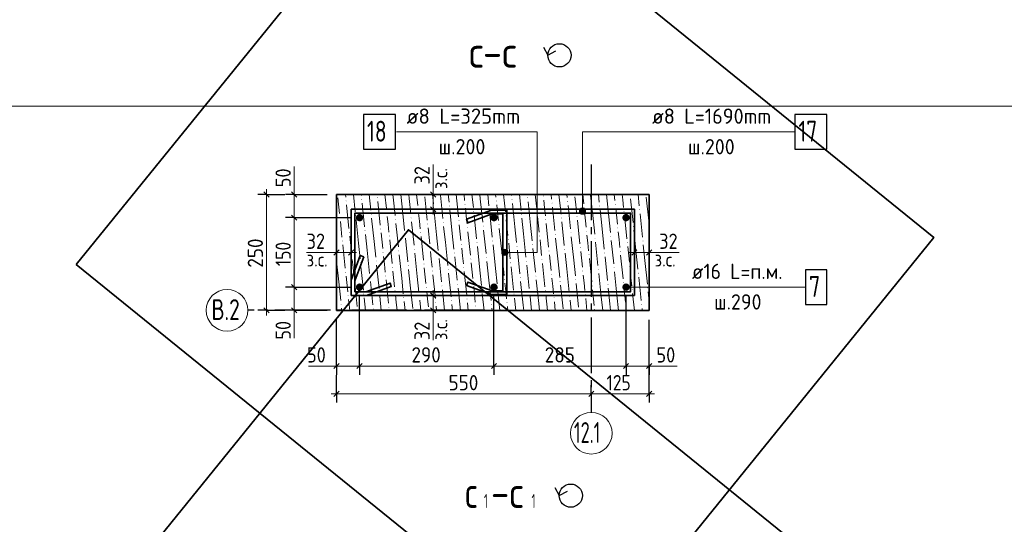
# Model space of a CAD drawing. Header units: millimetres. Extents: x 0 to 59400, y 0 to 42000.
# Tile 14 of 29: x 25901 to 40065, y 7398 to 14659. Entities that reach past the tile are written whole.
import ezdxf

# ---------------------------------------------------------------- set-up
doc = ezdxf.new("R2010")
doc.units = ezdxf.units.MM
doc.linetypes.add('______2', pattern=[270, 200, -70])
doc.linetypes.add('______5', pattern=[1100, 800, -100, 100, -100])
for name, color, linetype, lineweight in [('S1 Продольная арматура', 52, 'Continuous', 25), ('Standard', 7, 'Continuous', 25), ('Заголовок чертежа', 7, 'Continuous', 25), ('Затяжка', 52, 'Continuous', 25), ('Позиционная метка линия выноска', 7, 'Continuous', 13), ('Размерная выноска', 7, 'Continuous', 13), ('Хомут', 52, 'Continuous', 25)]:
    doc.layers.add(name, color=color, linetype=linetype, lineweight=lineweight)
doc.layers.add('ЖБ Пилон', color=7, linetype='______2', lineweight=13, true_color=0xa0a0a0)
doc.layers.add('Оси', color=7, linetype='______5', lineweight=13, true_color=0x656565)
doc.styles.add('ISOCPEUR', font='txt')

msp = doc.modelspace()

# ---------------------------------------------------------------- hatches: boundary and pattern name
at = {"layer": 'S1 Продольная арматура', "linetype": 'Continuous', "lineweight": 18, "transparency": 33554687}
for points in [[(30844, 11811), (30840, 11831), (30828, 11848), (30811, 11860), (30790, 11864), (30770, 11860), (30753, 11848), (30741, 11831), (30737, 11811), (30741, 11790), (30753, 11773), (30770, 11761), (30790, 11757), (30811, 11761), (30828, 11773), (30840, 11790)], [(32777, 11811), (32773, 11831), (32761, 11848), (32744, 11860), (32724, 11864), (32703, 11860), (32686, 11848), (32674, 11831), (32670, 11811), (32674, 11790), (32686, 11773), (32703, 11761), (32724, 11757), (32744, 11761), (32761, 11773), (32773, 11790)], [(34677, 11811), (34673, 11831), (34661, 11848), (34644, 11860), (34624, 11864), (34603, 11860), (34586, 11848), (34574, 11831), (34570, 11811), (34574, 11790), (34586, 11773), (34603, 11761), (34624, 11757), (34644, 11761), (34661, 11773), (34673, 11790)], [(30844, 10811), (30840, 10831), (30828, 10848), (30811, 10860), (30790, 10864), (30770, 10860), (30753, 10848), (30741, 10831), (30737, 10811), (30741, 10790), (30753, 10773), (30770, 10761), (30790, 10757), (30811, 10761), (30828, 10773), (30840, 10790)], [(32777, 10811), (32773, 10831), (32761, 10848), (32744, 10860), (32724, 10864), (32703, 10860), (32686, 10848), (32674, 10831), (32670, 10811), (32674, 10790), (32686, 10773), (32703, 10761), (32724, 10757), (32744, 10761), (32761, 10773), (32773, 10790)], [(34677, 10811), (34673, 10831), (34661, 10848), (34644, 10860), (34624, 10864), (34603, 10860), (34586, 10848), (34574, 10831), (34570, 10811), (34574, 10790), (34586, 10773), (34603, 10761), (34624, 10757), (34644, 10761), (34661, 10773), (34673, 10790)]]:
    msp.add_hatch(color=7, dxfattribs=at).paths.add_polyline_path(points)
at = {"layer": 'ЖБ Пилон', "linetype": 'Continuous', "lineweight": 18, "transparency": 33554687}
for points in [[(30592, 12054), (30601, 12055), (30602, 12046), (30593, 12045)], [(30817, 12078), (30826, 12079), (30827, 12069), (30818, 12069)], [(31042, 12101), (31051, 12102), (31052, 12093), (31043, 12092)], [(32753, 12053), (32762, 12054), (32763, 12045), (32754, 12044)], [(32978, 12077), (32987, 12078), (32988, 12068), (32979, 12067)], [(33203, 12100), (33212, 12101), (33213, 12092), (33204, 12091)], [(33428, 12124), (33437, 12125), (33438, 12116), (33429, 12115)], [(33778, 12047), (33787, 12048), (33788, 12038), (33779, 12037)], [(34678, 12141), (34687, 12142), (34688, 12133), (34679, 12132)], [(31628, 11935), (31637, 11936), (31638, 11927), (31629, 11926)], [(31853, 11959), (31862, 11960), (31863, 11951), (31854, 11950)], [(32078, 11982), (32087, 11983), (32088, 11974), (32079, 11973)], [(32303, 12006), (32312, 12007), (32313, 11998), (32304, 11997)], [(32427, 11905), (32437, 11906), (32438, 11897), (32428, 11896)], [(32652, 11929), (32662, 11930), (32663, 11921), (32653, 11920)], [(33553, 12023), (33562, 12024), (33563, 12015), (33554, 12014)], [(34015, 11958), (34024, 11959), (34025, 11949), (34015, 11948)], [(34240, 11981), (34249, 11982), (34250, 11973), (34241, 11972)], [(34465, 12005), (34474, 12006), (34475, 11997), (34466, 11996)], [(34589, 11904), (34598, 11905), (34599, 11896), (34590, 11895)], [(34814, 11928), (34823, 11929), (34824, 11919), (34815, 11918)], [(30503, 11817), (30512, 11818), (30513, 11809), (30504, 11808)], [(30728, 11841), (30737, 11842), (30738, 11833), (30729, 11832)], [(30953, 11864), (30962, 11865), (30963, 11856), (30954, 11855)], [(31178, 11888), (31187, 11889), (31188, 11880), (31179, 11879)], [(31302, 11787), (31311, 11788), (31312, 11779), (31303, 11778)], [(31527, 11811), (31536, 11812), (31537, 11803), (31528, 11802)], [(32214, 11769), (32223, 11770), (32224, 11761), (32215, 11760)], [(32889, 11840), (32898, 11841), (32899, 11832), (32890, 11831)], [(33114, 11863), (33123, 11864), (33124, 11855), (33115, 11854)], [(33339, 11887), (33349, 11888), (33349, 11879), (33340, 11878)], [(33464, 11786), (33473, 11787), (33474, 11778), (33465, 11777)], [(33689, 11810), (33698, 11811), (33699, 11802), (33690, 11801)], [(33914, 11833), (33923, 11834), (33924, 11825), (33915, 11824)], [(30864, 11628), (30873, 11629), (30874, 11619), (30865, 11618)], [(31089, 11651), (31098, 11652), (31099, 11643), (31090, 11642)], [(31764, 11722), (31773, 11723), (31774, 11714), (31765, 11713)], [(31989, 11745), (31998, 11746), (31999, 11737), (31990, 11736)], [(32338, 11668), (32348, 11669), (32349, 11660), (32339, 11659)], [(32564, 11692), (32573, 11693), (32574, 11684), (32564, 11683)], [(32789, 11715), (32798, 11716), (32799, 11707), (32790, 11706)], [(34050, 11620), (34059, 11621), (34060, 11612), (34051, 11611)], [(34500, 11667), (34509, 11668), (34510, 11659), (34501, 11658)], [(34725, 11691), (34734, 11692), (34735, 11683), (34726, 11682)], [(34950, 11714), (34957, 11715), (34957, 11706), (34951, 11705)], [(30538, 11480), (30547, 11481), (30548, 11472), (30539, 11471)], [(30639, 11604), (30648, 11605), (30649, 11596), (30640, 11595)], [(31213, 11550), (31222, 11551), (31223, 11542), (31214, 11541)], [(31438, 11574), (31447, 11575), (31448, 11566), (31439, 11565)], [(31663, 11598), (31672, 11599), (31673, 11589), (31664, 11588)], [(32700, 11479), (32709, 11480), (32710, 11470), (32701, 11469)], [(32925, 11502), (32934, 11503), (32935, 11494), (32926, 11493)], [(33375, 11549), (33384, 11550), (33385, 11541), (33376, 11540)], [(33600, 11573), (33609, 11574), (33610, 11565), (33601, 11564)], [(33825, 11596), (33834, 11597), (33835, 11588), (33826, 11587)], [(34174, 11519), (34183, 11520), (34184, 11511), (34175, 11510)], [(34399, 11543), (34408, 11544), (34409, 11535), (34400, 11534)], [(34861, 11478), (34870, 11478), (34871, 11469), (34862, 11468)], [(31349, 11337), (31358, 11338), (31359, 11329), (31350, 11328)], [(31574, 11361), (31584, 11362), (31584, 11353), (31575, 11352)], [(31799, 11384), (31809, 11385), (31810, 11376), (31800, 11375)], [(32250, 11431), (32259, 11432), (32260, 11423), (32250, 11422)], [(32475, 11455), (32484, 11456), (32485, 11447), (32476, 11446)], [(33049, 11401), (33058, 11402), (33059, 11393), (33050, 11392)], [(33274, 11425), (33283, 11426), (33284, 11417), (33275, 11416)], [(33511, 11336), (33520, 11337), (33521, 11328), (33512, 11327)], [(33736, 11360), (33745, 11361), (33746, 11351), (33737, 11350)], [(33961, 11383), (33970, 11384), (33971, 11375), (33962, 11374)], [(34636, 11454), (34645, 11455), (34646, 11446), (34637, 11445)], [(30457, 11244), (30458, 11244), (30459, 11235), (30457, 11234)], [(30674, 11266), (30683, 11267), (30684, 11258), (30675, 11257)], [(31024, 11189), (31033, 11190), (31034, 11181), (31025, 11180)], [(31124, 11314), (31133, 11315), (31134, 11305), (31125, 11304)], [(31924, 11284), (31933, 11285), (31934, 11275), (31925, 11274)], [(32149, 11307), (32158, 11308), (32159, 11299), (32150, 11298)], [(32386, 11218), (32395, 11219), (32396, 11210), (32387, 11209)], [(32611, 11242), (32620, 11243), (32621, 11234), (32612, 11233)], [(32836, 11265), (32845, 11266), (32846, 11257), (32837, 11256)], [(33410, 11212), (33419, 11213), (33420, 11204), (33411, 11203)], [(34085, 11282), (34094, 11283), (34095, 11274), (34086, 11273)], [(34310, 11306), (34319, 11307), (34320, 11298), (34311, 11297)], [(34535, 11330), (34544, 11331), (34545, 11321), (34536, 11320)], [(30799, 11166), (30808, 11167), (30809, 11158), (30799, 11157)], [(31260, 11100), (31270, 11101), (31271, 11092), (31261, 11091)], [(31485, 11124), (31495, 11125), (31496, 11116), (31486, 11115)], [(31710, 11147), (31720, 11148), (31721, 11139), (31711, 11138)], [(32060, 11070), (32069, 11071), (32070, 11062), (32061, 11061)], [(32285, 11094), (32294, 11095), (32295, 11086), (32286, 11085)], [(32960, 11165), (32969, 11166), (32970, 11156), (32961, 11155)], [(33185, 11188), (33194, 11189), (33195, 11180), (33186, 11179)], [(34221, 11069), (34230, 11070), (34231, 11061), (34222, 11060)], [(34446, 11093), (34456, 11094), (34456, 11085), (34447, 11084)], [(34671, 11116), (34681, 11117), (34682, 11108), (34672, 11107)], [(30585, 11030), (30594, 11031), (30595, 11021), (30586, 11020)], [(30710, 10929), (30719, 10930), (30720, 10921), (30711, 10920)], [(30935, 10952), (30944, 10953), (30945, 10944), (30936, 10943)], [(31160, 10976), (31169, 10977), (31170, 10968), (31161, 10967)], [(31835, 11047), (31844, 11048), (31845, 11039), (31836, 11038)], [(32871, 10928), (32880, 10929), (32881, 10920), (32872, 10919)], [(33096, 10951), (33105, 10952), (33106, 10943), (33097, 10942)], [(33321, 10975), (33330, 10976), (33331, 10967), (33322, 10966)], [(33546, 10998), (33555, 10999), (33556, 10990), (33547, 10989)], [(33896, 10921), (33905, 10922), (33906, 10913), (33897, 10912)], [(33996, 11046), (34005, 11047), (34006, 11037), (33997, 11036)], [(34796, 11016), (34805, 11017), (34806, 11007), (34797, 11006)], [(31746, 10810), (31755, 10811), (31756, 10802), (31747, 10801)], [(31971, 10833), (31980, 10834), (31981, 10825), (31972, 10824)], [(32196, 10857), (32205, 10858), (32206, 10849), (32197, 10848)], [(32421, 10881), (32430, 10882), (32431, 10872), (32422, 10871)], [(32545, 10780), (32554, 10781), (32555, 10772), (32546, 10771)], [(32770, 10803), (32779, 10804), (32780, 10795), (32771, 10794)], [(33670, 10898), (33680, 10899), (33681, 10890), (33671, 10889)], [(34132, 10832), (34142, 10833), (34142, 10824), (34133, 10823)], [(34357, 10856), (34367, 10857), (34368, 10848), (34358, 10847)], [(34582, 10880), (34592, 10880), (34593, 10871), (34583, 10870)], [(34707, 10779), (34716, 10780), (34717, 10771), (34708, 10770)], [(34932, 10802), (34941, 10803), (34942, 10794), (34933, 10793)], [(30621, 10692), (30630, 10693), (30631, 10684), (30622, 10683)], [(30846, 10716), (30855, 10717), (30856, 10707), (30847, 10706)], [(31071, 10739), (31080, 10740), (31081, 10731), (31072, 10730)], [(31296, 10763), (31305, 10764), (31306, 10755), (31297, 10754)], [(31420, 10662), (31429, 10663), (31430, 10654), (31421, 10653)], [(31645, 10686), (31654, 10687), (31655, 10677), (31646, 10676)], [(32332, 10644), (32341, 10645), (32342, 10636), (32333, 10635)], [(33007, 10715), (33016, 10715), (33017, 10706), (33008, 10705)], [(33232, 10738), (33241, 10739), (33242, 10730), (33233, 10729)], [(33457, 10762), (33466, 10763), (33467, 10753), (33458, 10753)], [(33582, 10661), (33591, 10662), (33592, 10653), (33583, 10652)], [(33807, 10685), (33816, 10685), (33817, 10676), (33808, 10675)], [(34032, 10708), (34041, 10709), (34042, 10700), (34033, 10699)], [(30520, 10568), (30529, 10569), (30530, 10560), (30521, 10559)], [(30982, 10502), (30991, 10503), (30992, 10494), (30983, 10493)], [(31207, 10526), (31216, 10527), (31217, 10518), (31208, 10517)], [(31882, 10597), (31891, 10598), (31892, 10588), (31883, 10588)], [(32107, 10620), (32116, 10621), (32117, 10612), (32108, 10611)], [(32456, 10543), (32465, 10544), (32466, 10535), (32457, 10534)], [(32681, 10567), (32691, 10568), (32691, 10558), (32682, 10557)], [(32906, 10590), (32916, 10591), (32917, 10582), (32907, 10581)], [(34168, 10495), (34177, 10496), (34178, 10487), (34169, 10486)], [(34618, 10542), (34627, 10543), (34628, 10534), (34619, 10533)], [(34843, 10566), (34852, 10566), (34853, 10557), (34844, 10556)], [(30757, 10479), (30766, 10480), (30766, 10475), (30757, 10475)]]:
    msp.add_hatch(color=7, dxfattribs=at).paths.add_polyline_path(points, flags=16)
at = {"layer": 'Позиционная метка линия выноска', "linetype": 'Continuous', "lineweight": 13, "transparency": 33554687}
for points in [[(34036, 11926), (33959, 11926), (33952, 11904)], [(34036, 11926), (33952, 11904), (34042, 11904)], [(34042, 11904), (33952, 11904), (33959, 11881)], [(34020, 11943), (33975, 11943), (33959, 11926)], [(34020, 11943), (33959, 11926), (34036, 11926)], [(34042, 11904), (33959, 11881), (34036, 11881)], [(33975, 11943), (34020, 11943), (33997, 11949)], [(34036, 11881), (33959, 11881), (33975, 11865)], [(34036, 11881), (33975, 11865), (34020, 11865)], [(34020, 11865), (33975, 11865), (33997, 11859)], [(32841, 11288), (32841, 11333), (32835, 11311)], [(32858, 11272), (32858, 11349), (32841, 11333)], [(32858, 11272), (32841, 11333), (32841, 11288)], [(32880, 11266), (32880, 11356), (32858, 11349)], [(32880, 11266), (32858, 11349), (32858, 11272)], [(32903, 11272), (32903, 11349), (32880, 11356)], [(32903, 11272), (32880, 11356), (32880, 11266)], [(32919, 11288), (32919, 11333), (32903, 11349)], [(32919, 11288), (32903, 11349), (32903, 11272)], [(32919, 11333), (32919, 11288), (32925, 11311)]]:
    msp.add_hatch(color=7, dxfattribs=at).paths.add_polyline_path(points)

# ---------------------------------------------------------------- linework, layer by layer
at = {"layer": 'S1 Продольная арматура', "color": 7, "linetype": 'Continuous', "lineweight": 25, "transparency": 33554687}
msp.add_lwpolyline([(37204, 10561), (37514, 10561), (37514, 11061), (37204, 11061), (37204, 10561)], dxfattribs=at)
at = {"layer": 'Standard', "color": 7, "linetype": 'Continuous', "lineweight": 25, "transparency": 33554687}
for p, q in [((29413, 12181), (29488, 12106)), ((29813, 12181), (29888, 12106)), ((31886, 12106), (31811, 12181)), ((31886, 11893), (31811, 11968)), ((29813, 11848), (29888, 11773)), ((30495, 11348), (30420, 11273)), ((30708, 11348), (30633, 11273)), ((34706, 11273), (34781, 11348)), ((34920, 11273), (34995, 11348)), ((29813, 10848), (29888, 10773)), ((31811, 10728), (31886, 10653)), ((29413, 10515), (29488, 10440)), ((29813, 10515), (29888, 10440)), ((31811, 10515), (31886, 10440)), ((30420, 9638), (30495, 9713)), ((30753, 9638), (30828, 9713)), ((32686, 9638), (32761, 9713)), ((34586, 9638), (34661, 9713)), ((34920, 9638), (34995, 9713)), ((30420, 9238), (30495, 9313)), ((34086, 9238), (34161, 9313)), ((34920, 9238), (34995, 9313))]:
    msp.add_line(p, q, dxfattribs=at)
at = {"layer": 'Standard', "color": 7, "linetype": 'Continuous', "lineweight": 13, "transparency": 33554687}
for p, q in [((29451, 12144), (29451, 12219)), ((29851, 12144), (29851, 12219)), ((31849, 12144), (31849, 12219)), ((29451, 12144), (29451, 10477)), ((29851, 12144), (29851, 11811)), ((31849, 11931), (31849, 12144)), ((31849, 11931), (31849, 11856)), ((29851, 11811), (29851, 10811)), ((30457, 11311), (30382, 11311)), ((30670, 11311), (30457, 11311)), ((30670, 11311), (30745, 11311)), ((34744, 11311), (34669, 11311)), ((34744, 11311), (34957, 11311)), ((34957, 11311), (35032, 11311)), ((29851, 10811), (29851, 10477)), ((31849, 10691), (31849, 10766)), ((31849, 10691), (31849, 10477)), ((29451, 10477), (29451, 10402)), ((29851, 10477), (29851, 10402)), ((31849, 10477), (31849, 10402)), ((30457, 9676), (30382, 9676)), ((30457, 9676), (30790, 9676)), ((30790, 9676), (32724, 9676)), ((32724, 9676), (34624, 9676)), ((34624, 9676), (34957, 9676)), ((34957, 9676), (35032, 9676)), ((30457, 9276), (30382, 9276)), ((30457, 9276), (34124, 9276)), ((34124, 9276), (34957, 9276)), ((34957, 9276), (35032, 9276))]:
    msp.add_line(p, q, dxfattribs=at)
at = {"layer": 'Standard', "color": 251, "linetype": 'Continuous', "lineweight": -3, "true_color": 0x656565, "transparency": 33554687}
for p, q in [((29451, 12144), (29326, 12144)), ((29451, 12144), (29576, 12144)), ((29451, 12144), (29717, 12144)), ((29851, 12144), (29726, 12144)), ((29851, 12144), (29976, 12144)), ((29851, 12144), (30324, 12144)), ((31849, 12144), (31724, 12144)), ((31849, 12144), (31974, 12144)), ((31849, 11931), (31724, 11931)), ((31849, 11931), (31974, 11931)), ((29851, 11811), (29726, 11811)), ((29851, 11811), (29976, 11811)), ((29851, 11811), (30657, 11811)), ((30457, 11311), (30457, 11436)), ((30670, 11311), (30670, 11436)), ((34744, 11311), (34744, 11436)), ((34957, 11311), (34957, 11436)), ((30457, 11311), (30457, 11186)), ((30670, 11311), (30670, 11186)), ((34744, 11311), (34744, 11186)), ((34957, 11311), (34957, 11186)), ((29851, 10811), (29726, 10811)), ((29851, 10811), (29976, 10811)), ((29851, 10811), (30657, 10811)), ((31849, 10691), (31724, 10691)), ((31849, 10691), (31974, 10691)), ((29451, 10477), (29326, 10477)), ((29451, 10477), (29576, 10477)), ((29451, 10477), (29717, 10477)), ((29851, 10477), (29726, 10477)), ((29851, 10477), (29976, 10477)), ((29851, 10477), (30324, 10477)), ((31849, 10477), (31724, 10477)), ((31849, 10477), (31974, 10477)), ((34957, 9276), (34957, 10342)), ((30457, 9676), (30457, 9801)), ((30790, 9676), (30790, 9801)), ((32724, 9676), (32724, 9801)), ((34624, 9676), (34624, 9801)), ((34957, 9676), (34957, 9801)), ((30457, 9676), (30457, 9551)), ((30790, 9676), (30790, 9551)), ((32724, 9676), (32724, 9551)), ((34624, 9676), (34624, 9551)), ((34957, 9676), (34957, 9551)), ((30457, 9276), (30457, 9542)), ((30457, 9276), (30457, 9401)), ((34124, 9276), (34124, 9401)), ((34957, 9276), (34957, 9401)), ((30457, 9276), (30457, 9151)), ((34124, 9276), (34124, 9151)), ((34124, 9276), (34124, 9142)), ((34957, 9276), (34957, 9151))]:
    msp.add_line(p, q, dxfattribs=at)
at = {"layer": 'Standard', "color": 7, "linetype": 'Continuous', "lineweight": 13, "transparency": 33554687}
msp.add_lwpolyline([(58900, 41500), (2000, 41500), (2000, 13416), (58900, 13416), (58900, 41500)], dxfattribs=at)
at = {"layer": 'Standard', "color": 254, "linetype": 'Continuous', "lineweight": 35, "true_color": 0xc4c4ff, "transparency": 33554687}
for points in [[(26715, 11138), (33973, 5258), (39051, 11526), (31794, 17406), (26715, 11138)], [(37822, 500), (40761, 4127), (31492, 11637), (24956, 3571)]]:
    msp.add_lwpolyline(points, dxfattribs=at)
at = {"layer": 'Standard', "color": 7, "linetype": 'Continuous', "lineweight": 25, "transparency": 33554687}
for points in [[(33434, 14263), (33498, 14146), (33615, 14209)], [(33598, 7929), (33661, 7811), (33779, 7875)]]:
    msp.add_lwpolyline(points, dxfattribs=at)
at = {"layer": 'Standard', "color": 251, "linetype": 'Continuous', "lineweight": -3, "true_color": 0x656565, "transparency": 33554687}
for points in [[(30790, 9676), (30790, 9693), (30790, 9693), (30790, 9693), (30790, 9693), (30790, 9693), (30790, 9693), (30790, 10677)], [(32724, 9676), (32724, 9693), (32724, 9693), (32724, 9693), (32724, 9693), (32724, 10677)], [(34624, 9676), (34624, 9693), (34624, 9693), (34624, 10677)], [(30457, 9676), (30457, 9693), (30457, 9693), (30457, 9693), (30457, 9693), (30457, 9693), (30457, 9693), (30457, 10344)], [(34957, 9676), (34957, 9693), (34957, 9693), (34957, 10342)]]:
    msp.add_lwpolyline(points, dxfattribs=at)
at = {"layer": 'Standard', "color": 7, "linetype": 'Continuous', "lineweight": 25, "transparency": 33554687}
for centre in [(33665, 14146), (33828, 7811)]:
    msp.add_circle(centre, 167, dxfattribs=at)
at = {"layer": 'ЖБ Пилон', "color": 7, "linetype": 'Continuous', "lineweight": 35, "transparency": 33554687}
for p, q in [((30457, 12144), (30457, 10475)), ((34957, 12144), (30457, 12144)), ((34957, 10475), (34957, 12144)), ((30457, 10475), (34957, 10475))]:
    msp.add_line(p, q, dxfattribs=at)
at = {"layer": 'ЖБ Пилон', "color": 9, "linetype": 'Continuous', "lineweight": 18, "true_color": 0xc7c7c7, "transparency": 33554687}
for p, q in [((30478, 12094), (30502, 11869)), ((30591, 12106), (30587, 12144)), ((30701, 12144), (30727, 11893)), ((30814, 12144), (30816, 12130)), ((30928, 12144), (30952, 11917)), ((31053, 12041), (31088, 11703)), ((31156, 12144), (31177, 11940)), ((31278, 12064), (31269, 12144)), ((31278, 12064), (31301, 11839)), ((31383, 12144), (31402, 11964)), ((31503, 12088), (31497, 12144)), ((31503, 12088), (31526, 11863)), ((31611, 12144), (31627, 11987)), ((31728, 12112), (31763, 11774)), ((31838, 12144), (31852, 12011)), ((31953, 12135), (31988, 11798)), ((32066, 12144), (32077, 12034)), ((32180, 12144), (32213, 11821)), ((32293, 12144), (32302, 12058)), ((32407, 12144), (32427, 11957)), ((32521, 12144), (32527, 12082)), ((32527, 12082), (32563, 11744)), ((32635, 12144), (32652, 11981)), ((32748, 12144), (32752, 12105)), ((32862, 12144), (32888, 11892)), ((32976, 12144), (32977, 12129)), ((33090, 12144), (33113, 11915)), ((33250, 11702), (33214, 12040)), ((33317, 12144), (33339, 11939)), ((33451, 11951), (33439, 12063)), ((33545, 12144), (33552, 12075)), ((33658, 12144), (33688, 11862)), ((33772, 12144), (33777, 12099)), ((33901, 11998), (33889, 12110)), ((34000, 12144), (34014, 12010)), ((34150, 11797), (34114, 12134)), ((34227, 12144), (34239, 12033)), ((34375, 11820), (34341, 12144)), ((34455, 12144), (34464, 12057)), ((34576, 12069), (34568, 12144)), ((34588, 11956), (34576, 12069)), ((34689, 12080), (34724, 11743)), ((34796, 12144), (34813, 11980)), ((34914, 12104), (34949, 11766)), ((30603, 11994), (30638, 11656)), ((30828, 12017), (30863, 11680)), ((31402, 11964), (31437, 11626)), ((31899, 11561), (31864, 11898)), ((32124, 11584), (32089, 11922)), ((32326, 11833), (32314, 11945)), ((32776, 11880), (32764, 11993)), ((33025, 11679), (32989, 12016)), ((33463, 11838), (33451, 11951)), ((33564, 11963), (33599, 11625)), ((33789, 11986), (33824, 11649)), ((33913, 11885), (33901, 11998)), ((34250, 11921), (34274, 11696)), ((34476, 11944), (34499, 11719)), ((30525, 11644), (30514, 11757)), ((30774, 11443), (30739, 11780)), ((30999, 11466), (30964, 11804)), ((31201, 11715), (31189, 11828)), ((31651, 11762), (31639, 11875)), ((31662, 11650), (31651, 11762)), ((32338, 11720), (32326, 11833)), ((32438, 11845), (32474, 11507)), ((32663, 11868), (32699, 11531)), ((32788, 11768), (32776, 11880)), ((32900, 11779), (32924, 11554)), ((33125, 11803), (33149, 11578)), ((33350, 11827), (33374, 11601)), ((33925, 11773), (33960, 11435)), ((34025, 11897), (34049, 11672)), ((34150, 11797), (34173, 11571)), ((34375, 11820), (34398, 11595)), ((34600, 11844), (34635, 11506)), ((34825, 11867), (34860, 11530)), ((30537, 11532), (30525, 11644)), ((31212, 11603), (31201, 11715)), ((31313, 11727), (31349, 11389)), ((31538, 11750), (31574, 11413)), ((31775, 11662), (31799, 11436)), ((32000, 11685), (32024, 11460)), ((32225, 11709), (32249, 11484)), ((32574, 11631), (32610, 11294)), ((32799, 11655), (32835, 11318)), ((33025, 11679), (33048, 11454)), ((33250, 11702), (33273, 11477)), ((33475, 11726), (33510, 11388)), ((33700, 11749), (33735, 11412)), ((34274, 11696), (34309, 11358)), ((34771, 11293), (34736, 11630)), ((30650, 11544), (30673, 11319)), ((30875, 11567), (30898, 11342)), ((31100, 11591), (31123, 11366)), ((31224, 11490), (31260, 11152)), ((31449, 11514), (31485, 11176)), ((31674, 11537), (31710, 11200)), ((31899, 11561), (31923, 11336)), ((32124, 11584), (32148, 11359)), ((32349, 11608), (32385, 11270)), ((33149, 11578), (33184, 11240)), ((33397, 11376), (33386, 11489)), ((33646, 11175), (33611, 11513)), ((33871, 11199), (33836, 11536)), ((34073, 11447), (34061, 11560)), ((34410, 11483), (34446, 11145)), ((34523, 11494), (34511, 11607)), ((34534, 11382), (34523, 11494)), ((30549, 11419), (30584, 11082)), ((30774, 11443), (30798, 11218)), ((30898, 11342), (30934, 11005)), ((30999, 11466), (31023, 11241)), ((32024, 11460), (32059, 11122)), ((32272, 11259), (32260, 11371)), ((32521, 11057), (32486, 11395)), ((32746, 11081), (32711, 11418)), ((32947, 11329), (32936, 11442)), ((33060, 11341), (33095, 11004)), ((33285, 11365), (33320, 11027)), ((33409, 11264), (33397, 11376)), ((34084, 11335), (34073, 11447)), ((34185, 11459), (34220, 11121)), ((34647, 11394), (34671, 11169)), ((34872, 11417), (34896, 11192)), ((30697, 11094), (30685, 11206)), ((31147, 11141), (31135, 11253)), ((31396, 10939), (31360, 11277)), ((31621, 10963), (31585, 11300)), ((31822, 11211), (31810, 11324)), ((31834, 11099), (31822, 11211)), ((31935, 11223), (31970, 10886)), ((32160, 11247), (32195, 10909)), ((32284, 11146), (32272, 11259)), ((32847, 11205), (32870, 10980)), ((32959, 11217), (32947, 11329)), ((33522, 11276), (33545, 11051)), ((33747, 11299), (33770, 11074)), ((33871, 11199), (33895, 10974)), ((33972, 11323), (33995, 11098)), ((34096, 11222), (34132, 10885)), ((34321, 11246), (34357, 10908)), ((34546, 11269), (34582, 10932)), ((34771, 11293), (34795, 11068)), ((34896, 11192), (34931, 10855)), ((30495, 10845), (30460, 11183)), ((30709, 10981), (30697, 11094)), ((30809, 11105), (30845, 10768)), ((31035, 11129), (31070, 10791)), ((31159, 11028), (31147, 11141)), ((31496, 11064), (31520, 10839)), ((31721, 11087), (31745, 10862)), ((32397, 11158), (32420, 10933)), ((32521, 11057), (32544, 10832)), ((32622, 11181), (32645, 10956)), ((32746, 11081), (32769, 10856)), ((32971, 11104), (33006, 10767)), ((33196, 11128), (33231, 10790)), ((33421, 11151), (33456, 10814)), ((33646, 11175), (33670, 10950)), ((33770, 11074), (33806, 10737)), ((34694, 10943), (34682, 11056)), ((30596, 10969), (30620, 10744)), ((31171, 10916), (31206, 10578)), ((31271, 11040), (31295, 10815)), ((31396, 10939), (31419, 10714)), ((31621, 10963), (31644, 10738)), ((31846, 10986), (31881, 10649)), ((32071, 11010), (32106, 10672)), ((32296, 11034), (32331, 10696)), ((32645, 10956), (32681, 10619)), ((33367, 10577), (33332, 10915)), ((33569, 10826), (33557, 10938)), ((34019, 10873), (34007, 10985)), ((34268, 10671), (34232, 11009)), ((34493, 10695), (34457, 11032)), ((34706, 10831), (34694, 10943)), ((34807, 10955), (34842, 10618)), ((30495, 10845), (30519, 10620)), ((30721, 10869), (30756, 10531)), ((30946, 10892), (30981, 10555)), ((31520, 10839), (31555, 10501)), ((32013, 10475), (31982, 10773)), ((32241, 10475), (32207, 10797)), ((32444, 10708), (32432, 10820)), ((32894, 10755), (32882, 10867)), ((33142, 10553), (33107, 10891)), ((33581, 10713), (33569, 10826)), ((33681, 10837), (33717, 10500)), ((33906, 10861), (33942, 10523)), ((34031, 10760), (34019, 10873)), ((34143, 10772), (34167, 10547)), ((34368, 10796), (34392, 10571)), ((34593, 10819), (34617, 10594)), ((30643, 10519), (30632, 10632)), ((30875, 10475), (30857, 10655)), ((31103, 10475), (31082, 10679)), ((31318, 10590), (31307, 10702)), ((31656, 10625), (31672, 10475)), ((31769, 10637), (31757, 10750)), ((31780, 10525), (31769, 10637)), ((32455, 10595), (32444, 10708)), ((32556, 10720), (32582, 10475)), ((32781, 10743), (32809, 10475)), ((32906, 10642), (32894, 10755)), ((33018, 10654), (33037, 10475)), ((33243, 10678), (33264, 10475)), ((33468, 10701), (33492, 10476)), ((33818, 10624), (33833, 10475)), ((34043, 10648), (34061, 10475)), ((34268, 10671), (34288, 10475)), ((34493, 10695), (34516, 10475)), ((34718, 10718), (34743, 10475)), ((34943, 10742), (34957, 10605)), ((30531, 10507), (30534, 10475)), ((30648, 10475), (30643, 10519)), ((31330, 10477), (31318, 10590)), ((31431, 10602), (31444, 10475)), ((31893, 10536), (31899, 10475)), ((32118, 10560), (32127, 10475)), ((32343, 10583), (32354, 10475)), ((32467, 10483), (32468, 10475)), ((32692, 10506), (32696, 10475)), ((32917, 10530), (32923, 10475)), ((33142, 10553), (33151, 10475)), ((33367, 10577), (33378, 10475)), ((33592, 10601), (33606, 10475)), ((34392, 10571), (34402, 10475)), ((34629, 10475), (34629, 10482)), ((34857, 10475), (34854, 10505))]:
    msp.add_line(p, q, dxfattribs=at)
at = {"layer": 'Затяжка', "color": 7, "linetype": 'Continuous', "lineweight": 25, "transparency": 33554687}
msp.add_lwpolyline([(30847, 12794), (31307, 12794), (31307, 13294), (30847, 13294), (30847, 12794)], dxfattribs=at)
at = {"layer": 'Затяжка', "color": 7, "linetype": 'Continuous', "lineweight": 35, "transparency": 33554687}
msp.add_lwpolyline([(32330, 11787), (32687, 11917), (32907, 11917), (32907, 10704), (32687, 10704), (32330, 10834), (32349, 10884), (32697, 10757), (32853, 10757), (32853, 11864), (32697, 11864), (32349, 11737), (32330, 11787)], dxfattribs=at)
at = {"layer": 'Оси', "color": 8, "linetype": '______5', "lineweight": -3, "transparency": 33554687}
for p, q in [((34124, 12573), (34124, 9009)), ((32572, 10477), (29184, 10477))]:
    msp.add_line(p, q, dxfattribs=at)
at = {"layer": 'Оси', "color": 7, "linetype": 'Continuous', "lineweight": 13, "transparency": 33554687}
for centre in [(28884, 10477), (34124, 8709)]:
    msp.add_circle(centre, 300, dxfattribs=at)
at = {"layer": 'Позиционная метка линия выноска', "color": 7, "linetype": 'Continuous', "lineweight": 13, "transparency": 33554687}
for p, q in [((33952, 11904), (33952, 11904)), ((33997, 11949), (33997, 11949)), ((34042, 11904), (34042, 11904)), ((33997, 11859), (33997, 11859)), ((32880, 11356), (32880, 11356)), ((32835, 11311), (32835, 11311)), ((32880, 11266), (32880, 11266)), ((32925, 11311), (32925, 11311)), ((34624, 10811), (37204, 10811))]:
    msp.add_line(p, q, dxfattribs=at)
for points in [[(31323, 13044), (33347, 13044), (33347, 11311), (32880, 11311)], [(37054, 13044), (33997, 13044), (33997, 11904)]]:
    msp.add_lwpolyline(points, dxfattribs=at)
for centre in [(33997, 11904), (32880, 11311)]:
    msp.add_circle(centre, 45, dxfattribs=at)
at = {"layer": 'Размерная выноска', "color": 7, "linetype": 'Continuous', "lineweight": 13, "transparency": 33554687}
for p, q in [((29851, 12144), (29851, 12544)), ((31849, 12144), (31849, 12574)), ((30457, 11311), (30027, 11311)), ((34957, 11311), (35387, 11311)), ((29851, 10077), (29851, 10477)), ((31849, 10477), (31849, 10047)), ((30457, 9676), (30057, 9676)), ((35357, 9676), (34957, 9676))]:
    msp.add_line(p, q, dxfattribs=at)
at = {"layer": 'Хомут', "color": 7, "linetype": 'Continuous', "lineweight": 25, "transparency": 33554687}
msp.add_lwpolyline([(37054, 12794), (37514, 12794), (37514, 13294), (37054, 13294), (37054, 12794)], dxfattribs=at)
at = {"layer": 'Хомут', "color": 7, "linetype": 'Continuous', "lineweight": 35, "transparency": 33554687}
msp.add_lwpolyline([(30850, 11249), (30724, 10901), (30724, 10744), (34690, 10744), (34690, 11877), (30724, 11877), (30724, 10744), (30881, 10744), (31228, 10870), (31247, 10820), (30890, 10691), (30670, 10691), (30670, 11931), (34744, 11931), (34744, 10691), (30670, 10691), (30670, 10910), (30800, 11267), (30850, 11249)], dxfattribs=at)

# ---------------------------------------------------------------- texts
at = {"layer": 'S1 Продольная арматура', "color": 7, "linetype": 'Continuous', "lineweight": 13, "transparency": 33554687, "attachment_point": 7, "style": 'ISOCPEUR'}
for s, insert, char_height, width in [('\\W0.94;ø16 L=п.м. ', (35571, 10928), 220, 1599.15), ('\\W0.78;7', (37254, 10671), 300, 326.41), ('\\W0.95;ш.290 ', (35890, 10488), 220, 962.14)]:
    msp.add_mtext(s, dxfattribs=dict(at, insert=insert, char_height=char_height, width=width))
at = {"layer": 'Standard', "color": 7, "linetype": 'Continuous', "lineweight": 25, "transparency": 33554687, "char_height": 220, "attachment_point": 7, "rotation": 90, "style": 'ISOCPEUR'}
for s, insert, width in [('\\W0.87;50', (29801, 12248), 403.93), ('\\W0.87;32', (31799, 12287), 403.93), ('\\W0.91;250', (29401, 11091), 561.99), ('\\W0.83;150', (29801, 11113), 508.57), ('\\W0.87;50', (29801, 10054), 403.92), ('\\W0.87;32', (31799, 10048), 403.92)]:
    msp.add_mtext(s, dxfattribs=dict(at, insert=insert, width=width))
at = {"layer": 'Standard', "color": 7, "linetype": 'Continuous', "lineweight": 18, "transparency": 33554687, "char_height": 200, "width": 459.94, "attachment_point": 7, "rotation": 90, "style": 'ISOCPEUR'}
for insert in [(32052, 12222), (32052, 10049)]:
    msp.add_mtext('\\W0.90;з.с.', dxfattribs=dict(at, insert=insert))
at = {"layer": 'Standard', "color": 7, "linetype": 'Continuous', "lineweight": 25, "transparency": 33554687, "char_height": 220, "attachment_point": 7, "style": 'ISOCPEUR'}
for s, insert, width in [('\\W0.87;32', (30028, 11361), 403.93), ('\\W0.87;32', (35100, 11361), 403.93), ('\\W0.87;50', (30034, 9726), 403.92), ('\\W0.91;290', (31537, 9726), 561.99), ('\\W0.91;285', (33454, 9726), 561.99), ('\\W0.87;50', (35061, 9726), 403.92), ('\\W0.91;550', (32070, 9326), 561.98), ('\\W0.83;125', (34342, 9326), 508.56)]:
    msp.add_mtext(s, dxfattribs=dict(at, insert=insert, width=width))
at = {"layer": 'Standard', "color": 7, "linetype": 'Continuous', "lineweight": 18, "transparency": 33554687, "char_height": 200, "attachment_point": 7, "style": 'ISOCPEUR'}
for insert, width in [((30029, 11107), 459.95), ((35035, 11107), 459.94)]:
    msp.add_mtext('\\W0.90;з.с.', dxfattribs=dict(at, insert=insert, width=width))
at = {"layer": 'Заголовок чертежа', "color": 7, "linetype": 'Continuous', "lineweight": 50, "transparency": 33554687, "attachment_point": 7, "style": 'ISOCPEUR'}
for s, insert, char_height, width in [('\\W0.90;с-с', (32363, 13967), 450, 1058.47), ('\\W0.75;с', (32309, 7633), 450, 438.89), ('\\W0.87;-с', (32679, 7633), 450, 779.78), ('\\W0.56;1', (32579, 7633), 200, 155.56), ('\\W0.56;1', (33264, 7633), 200, 155.56)]:
    msp.add_mtext(s, dxfattribs=dict(at, insert=insert, char_height=char_height, width=width))
at = {"layer": 'Затяжка', "color": 7, "linetype": 'Continuous', "lineweight": 13, "transparency": 33554687, "attachment_point": 7, "style": 'ISOCPEUR'}
for s, insert, char_height, width in [('\\W0.98;ø8 L=325mm ', (31466, 13161), 220, 1888.53), ('\\W0.75;18', (30897, 12904), 300, 472.29), ('\\W0.95;ш.200 ', (31928, 12721), 220, 962.12)]:
    msp.add_mtext(s, dxfattribs=dict(at, insert=insert, char_height=char_height, width=width))
at = {"layer": 'Оси', "color": 7, "linetype": 'Continuous', "lineweight": 25, "transparency": 33554687, "char_height": 300, "attachment_point": 7, "style": 'ISOCPEUR'}
for s, insert, width in [('\\W0.75;В.2', (28659, 10337), 562.1), ('\\W0.64;12.1', (33874, 8569), 595.88)]:
    msp.add_mtext(s, dxfattribs=dict(at, insert=insert, width=width))
at = {"layer": 'Хомут', "color": 7, "linetype": 'Continuous', "lineweight": 13, "transparency": 33554687, "attachment_point": 7, "style": 'ISOCPEUR'}
for s, insert, char_height, width in [('\\W0.96;ø8 L=1690mm ', (34998, 13161), 220, 1996.29), ('\\W0.75;17', (37104, 12904), 300, 472.27), ('\\W0.95;ш.200 ', (35515, 12721), 220, 962.13)]:
    msp.add_mtext(s, dxfattribs=dict(at, insert=insert, char_height=char_height, width=width))

doc.saveas('drawing.dxf')
